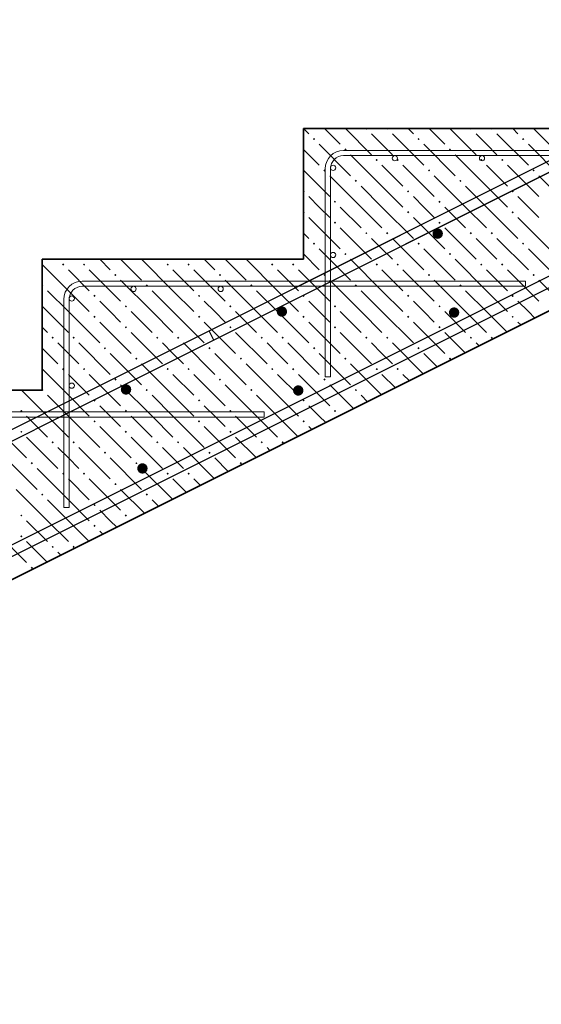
# Model space of a CAD drawing. Header units: millimetres. Extents: x 0 to 21000, y 0 to 14855.
# Tile 17 of 25: x 12766 to 14263, y 9948 to 12773. Entities that reach past the tile are written whole.
import ezdxf

# ---------------------------------------------------------------- set-up
doc = ezdxf.new("R2010")
doc.units = ezdxf.units.MM
doc.layers.add('ЖБ Лестница', color=7, linetype='Continuous', lineweight=25, true_color=0xe0e0ff)
doc.layers.add('Обрамление проемов стержнями', color=7, linetype='Continuous', lineweight=25)
doc.layers.add('Фоновоя арматура Х1', color=7, linetype='Continuous', lineweight=25)

msp = doc.modelspace()

# ---------------------------------------------------------------- hatches: boundary and pattern name
at = {"layer": 'ЖБ Лестница', "linetype": 'Continuous', "lineweight": 18, "transparency": 33554687}
for points in [[(13757.2, 12460.9), (13763.7, 12460.9), (13760.4, 12457.7)], [(13817.2, 12460.9), (13823.7, 12460.9), (13820.4, 12457.7)], [(14057.2, 12460.9), (14063.7, 12460.9), (14060.4, 12457.7)], [(14117.2, 12460.9), (14123.7, 12460.9), (14120.4, 12457.7)], [(13607.2, 12430.9), (13610.4, 12434.2), (13613.7, 12430.9), (13610.4, 12427.7)], [(13907.2, 12430.9), (13910.4, 12434.2), (13913.7, 12430.9), (13910.4, 12427.7)], [(14207.2, 12430.9), (14210.4, 12434.2), (14213.7, 12430.9), (14210.4, 12427.7)], [(13697.2, 12400.9), (13700.4, 12404.2), (13703.7, 12400.9), (13700.4, 12397.7)], [(13997.2, 12400.9), (14000.4, 12404.2), (14003.7, 12400.9), (14000.4, 12397.7)], [(13787.2, 12370.9), (13790.4, 12374.2), (13793.7, 12370.9), (13790.4, 12367.7)], [(13847.2, 12370.9), (13850.4, 12374.2), (13853.7, 12370.9), (13850.4, 12367.7)], [(14087.2, 12370.9), (14090.4, 12374.2), (14093.7, 12370.9), (14090.4, 12367.7)], [(14147.2, 12370.9), (14150.4, 12374.2), (14153.7, 12370.9), (14150.4, 12367.7)], [(13637.2, 12340.9), (13640.4, 12344.2), (13643.7, 12340.9), (13640.4, 12337.7)], [(13937.2, 12340.9), (13940.4, 12344.2), (13943.7, 12340.9), (13940.4, 12337.7)], [(14237.2, 12340.9), (14240.4, 12344.2), (14243.7, 12340.9), (14240.4, 12337.7)], [(13727.2, 12310.9), (13730.4, 12314.2), (13733.7, 12310.9), (13730.4, 12307.7)], [(14027.2, 12310.9), (14030.4, 12314.2), (14033.7, 12310.9), (14030.4, 12307.7)], [(13580, 12283.8), (13580.4, 12284.2), (13583.7, 12280.9), (13580.4, 12277.7), (13580, 12278.1)], [(13877.2, 12280.9), (13880.4, 12284.2), (13883.7, 12280.9), (13880.4, 12277.7)], [(14177.2, 12280.9), (14180.4, 12284.2), (14183.7, 12280.9), (14180.4, 12277.7)], [(13667.2, 12250.9), (13670.4, 12254.2), (13673.7, 12250.9), (13670.4, 12247.7)], [(13967.2, 12250.9), (13970.4, 12254.2), (13973.7, 12250.9), (13970.4, 12247.7)], [(13580, 12223.8), (13580.4, 12224.2), (13583.7, 12220.9), (13580.4, 12217.7), (13580, 12218.1)], [(13877.2, 12220.9), (13880.4, 12224.2), (13883.7, 12220.9), (13880.4, 12217.7)], [(14177.2, 12220.9), (14180.4, 12224.2), (14183.7, 12220.9), (14180.4, 12217.7)], [(13667.2, 12190.9), (13670.4, 12194.2), (13673.7, 12190.9), (13670.4, 12187.7)], [(13967.2, 12190.9), (13970.4, 12194.2), (13973.7, 12190.9), (13970.4, 12187.7)], [(13757.2, 12160.9), (13760.4, 12164.2), (13763.7, 12160.9), (13760.4, 12157.7)], [(13817.2, 12160.9), (13820.4, 12164.2), (13823.7, 12160.9), (13820.4, 12157.7)], [(14057.2, 12160.9), (14060.4, 12164.2), (14063.7, 12160.9), (14060.4, 12157.7)], [(14117.2, 12160.9), (14120.4, 12164.2), (14123.7, 12160.9), (14120.4, 12157.7)], [(13607.2, 12130.9), (13610.4, 12134.2), (13613.7, 12130.9), (13610.4, 12127.7)], [(13907.2, 12130.9), (13910.4, 12134.2), (13913.7, 12130.9), (13910.4, 12127.7)], [(14207.2, 12130.9), (14210.4, 12134.2), (14213.7, 12130.9), (14210.4, 12127.7)], [(13697.2, 12100.9), (13700.4, 12104.2), (13703.7, 12100.9), (13700.4, 12097.7)], [(13997.2, 12100.9), (14000.4, 12104.2), (14003.7, 12100.9), (14000.4, 12097.7)], [(12887.2, 12070.9), (12890.4, 12074.2), (12893.7, 12070.9), (12890.4, 12067.7)], [(12947.2, 12070.9), (12950.4, 12074.2), (12953.7, 12070.9), (12950.4, 12067.7)], [(13187.2, 12070.9), (13190.4, 12074.2), (13193.7, 12070.9), (13190.4, 12067.7)], [(13247.2, 12070.9), (13250.4, 12074.2), (13253.7, 12070.9), (13250.4, 12067.7)], [(13487.2, 12070.9), (13490.4, 12074.2), (13493.7, 12070.9), (13490.4, 12067.7)], [(13547.2, 12070.9), (13550.4, 12074.2), (13553.7, 12070.9), (13550.4, 12067.7)], [(13787.2, 12070.9), (13790.4, 12074.2), (13793.7, 12070.9), (13790.4, 12067.7)], [(13847.2, 12070.9), (13850.4, 12074.2), (13853.7, 12070.9), (13850.4, 12067.7)], [(14087.2, 12070.9), (14090.4, 12074.2), (14093.7, 12070.9), (14090.4, 12067.7)], [(14147.2, 12070.9), (14150.4, 12074.2), (14153.7, 12070.9), (14150.4, 12067.7)], [(13037.2, 12040.9), (13040.4, 12044.2), (13043.7, 12040.9), (13040.4, 12037.7)], [(13337.2, 12040.9), (13340.4, 12044.2), (13343.7, 12040.9), (13340.4, 12037.7)], [(13637.2, 12040.9), (13640.4, 12044.2), (13643.7, 12040.9), (13640.4, 12037.7)], [(13937.2, 12040.9), (13940.4, 12044.2), (13943.7, 12040.9), (13940.4, 12037.7)], [(14237.2, 12040.9), (14240.4, 12044.2), (14243.7, 12040.9), (14240.4, 12037.7)], [(12830, 12013.8), (12830.4, 12014.2), (12833.7, 12010.9), (12830.4, 12007.7), (12830, 12008.1)], [(13127.2, 12010.9), (13130.4, 12014.2), (13133.7, 12010.9), (13130.4, 12007.7)], [(13427.2, 12010.9), (13430.4, 12014.2), (13433.7, 12010.9), (13430.4, 12007.7)], [(13727.2, 12010.9), (13730.4, 12014.2), (13733.7, 12010.9), (13730.4, 12007.7)], [(14027.2, 12010.9), (14030.4, 12014.2), (14033.7, 12010.9), (14030.4, 12007.7)], [(12977.2, 11980.9), (12980.4, 11984.2), (12983.7, 11980.9), (12980.4, 11977.7)], [(13277.2, 11980.9), (13280.4, 11984.2), (13283.7, 11980.9), (13280.4, 11977.7)], [(13577.2, 11980.9), (13580.4, 11984.2), (13583.7, 11980.9), (13580.4, 11977.7)], [(13877.2, 11980.9), (13880.4, 11984.2), (13883.7, 11980.9), (13880.4, 11977.7)], [(14177.2, 11980.9), (14180.4, 11984.2), (14183.7, 11980.9), (14180.4, 11977.7)], [(13067.2, 11950.9), (13070.4, 11954.2), (13073.7, 11950.9), (13070.4, 11947.7)], [(13367.2, 11950.9), (13370.4, 11954.2), (13373.7, 11950.9), (13370.4, 11947.7)], [(13667.2, 11950.9), (13670.4, 11954.2), (13673.7, 11950.9), (13670.4, 11947.7)], [(13967.2, 11950.9), (13970.4, 11954.2), (13973.7, 11950.9), (13970.4, 11947.7)], [(12977.2, 11920.9), (12980.4, 11924.2), (12983.7, 11920.9), (12980.4, 11917.7)], [(13277.2, 11920.9), (13280.4, 11924.2), (13283.7, 11920.9), (13280.4, 11917.7)], [(13577.2, 11920.9), (13580.4, 11924.2), (13583.7, 11920.9), (13580.4, 11917.7)], [(13877.2, 11920.9), (13880.4, 11924.2), (13883.7, 11920.9), (13880.4, 11917.7)], [(14177.2, 11920.9), (14180.4, 11924.2), (14183.7, 11920.9), (14180.4, 11917.7)], [(13067.2, 11890.9), (13070.4, 11894.2), (13073.7, 11890.9), (13070.4, 11887.7)], [(13367.2, 11890.9), (13370.4, 11894.2), (13373.7, 11890.9), (13370.4, 11887.7)], [(13667.2, 11890.9), (13670.4, 11894.2), (13673.7, 11890.9), (13670.4, 11887.7)], [(13967.2, 11890.9), (13970.4, 11894.2), (13973.7, 11890.9), (13970.4, 11887.7)], [(12857.2, 11860.9), (12860.4, 11864.2), (12863.7, 11860.9), (12860.4, 11857.7)], [(12917.2, 11860.9), (12920.4, 11864.2), (12923.7, 11860.9), (12920.4, 11857.7)], [(13157.2, 11860.9), (13160.4, 11864.2), (13163.7, 11860.9), (13160.4, 11857.7)], [(13217.2, 11860.9), (13220.4, 11864.2), (13223.7, 11860.9), (13220.4, 11857.7)], [(13457.2, 11860.9), (13460.4, 11864.2), (13463.7, 11860.9), (13460.4, 11857.7)], [(13517.2, 11860.9), (13520.4, 11864.2), (13523.7, 11860.9), (13520.4, 11857.7)], [(13757.2, 11860.9), (13760.4, 11864.2), (13763.7, 11860.9), (13760.4, 11857.7)], [(13817.2, 11860.9), (13820.4, 11864.2), (13823.7, 11860.9), (13820.4, 11857.7)], [(14057.2, 11860.9), (14060.4, 11864.2), (14063.7, 11860.9), (14060.4, 11857.7)], [(14117.2, 11860.9), (14120.4, 11864.2), (14123.7, 11860.9), (14120.4, 11857.7)], [(13007.2, 11830.9), (13010.4, 11834.2), (13013.7, 11830.9), (13010.4, 11827.7)], [(13307.2, 11830.9), (13310.4, 11834.2), (13313.7, 11830.9), (13310.4, 11827.7)], [(13607.2, 11830.9), (13610.4, 11834.2), (13613.7, 11830.9), (13610.4, 11827.7)], [(13907.2, 11830.9), (13910.4, 11834.2), (13913.7, 11830.9), (13910.4, 11827.7)], [(13097.2, 11800.9), (13100.4, 11804.2), (13103.7, 11800.9), (13100.4, 11797.7)], [(13397.2, 11800.9), (13400.4, 11804.2), (13403.7, 11800.9), (13400.4, 11797.7)], [(13697.2, 11800.9), (13700.4, 11804.2), (13703.7, 11800.9), (13700.4, 11797.7)], [(13997.2, 11800.9), (14000.4, 11804.2), (14003.7, 11800.9), (14000.4, 11797.7)], [(12887.2, 11770.9), (12890.4, 11774.2), (12893.7, 11770.9), (12890.4, 11767.7)], [(12947.2, 11770.9), (12950.4, 11774.2), (12953.7, 11770.9), (12950.4, 11767.7)], [(13187.2, 11770.9), (13190.4, 11774.2), (13193.7, 11770.9), (13190.4, 11767.7)], [(13247.2, 11770.9), (13250.4, 11774.2), (13253.7, 11770.9), (13250.4, 11767.7)], [(13487.2, 11770.9), (13490.4, 11774.2), (13493.7, 11770.9), (13490.4, 11767.7)], [(13547.2, 11770.9), (13550.4, 11774.2), (13553.7, 11770.9), (13550.4, 11767.7)], [(13787.2, 11770.9), (13790.4, 11774.2), (13793.7, 11770.9), (13790.4, 11767.7)], [(13847.2, 11770.9), (13850.4, 11774.2), (13853.7, 11770.9), (13850.4, 11767.7)], [(13037.2, 11740.9), (13040.4, 11744.2), (13043.7, 11740.9), (13040.4, 11737.7)], [(13337.2, 11740.9), (13340.4, 11744.2), (13343.7, 11740.9), (13340.4, 11737.7)], [(13637.2, 11740.9), (13640.4, 11744.2), (13643.7, 11740.9), (13640.4, 11737.7)], [(13127.2, 11710.9), (13130.4, 11714.2), (13133.7, 11710.9), (13130.4, 11707.7)], [(13427.2, 11710.9), (13430.4, 11714.2), (13433.7, 11710.9), (13430.4, 11707.7)], [(13727.2, 11710.9), (13730.4, 11714.2), (13733.7, 11710.9), (13730.4, 11707.7)], [(12977.2, 11680.9), (12980.4, 11684.2), (12983.7, 11680.9), (12980.4, 11677.7)], [(13277.2, 11680.9), (13280.4, 11684.2), (13283.7, 11680.9), (13280.4, 11677.7)], [(13577.2, 11680.9), (13580.4, 11684.2), (13583.7, 11680.9), (13580.4, 11677.7)], [(12767.2, 11650.9), (12770.4, 11654.2), (12773.7, 11650.9), (12770.4, 11647.7)], [(13067.2, 11650.9), (13070.4, 11654.2), (13073.7, 11650.9), (13070.4, 11647.7)], [(13367.2, 11650.9), (13370.4, 11654.2), (13373.7, 11650.9), (13370.4, 11647.7)], [(13667.2, 11650.9), (13670.4, 11654.2), (13673.7, 11650.9), (13670.4, 11647.7)], [(12977.2, 11620.9), (12980.4, 11624.2), (12983.7, 11620.9), (12980.4, 11617.7)], [(13277.2, 11620.9), (13280.4, 11624.2), (13283.7, 11620.9), (13280.4, 11617.7)], [(13577.2, 11620.9), (13580.4, 11624.2), (13583.7, 11620.9), (13580.4, 11617.7)], [(12767.2, 11590.9), (12770.4, 11594.2), (12773.7, 11590.9), (12770.4, 11587.7)], [(13067.2, 11590.9), (13070.4, 11594.2), (13073.7, 11590.9), (13070.4, 11587.7)], [(13367.2, 11590.9), (13370.4, 11594.2), (13373.7, 11590.9), (13370.4, 11587.7)], [(12857.2, 11560.9), (12860.4, 11564.2), (12863.7, 11560.9), (12860.4, 11557.7)], [(12917.2, 11560.9), (12920.4, 11564.2), (12923.7, 11560.9), (12920.4, 11557.7)], [(13157.2, 11560.9), (13160.4, 11564.2), (13163.7, 11560.9), (13160.4, 11557.7)], [(13217.2, 11560.9), (13220.4, 11564.2), (13223.7, 11560.9), (13220.4, 11557.7)], [(13457.2, 11560.9), (13460.4, 11564.2), (13463.7, 11560.9), (13460.4, 11557.7)], [(13517.2, 11560.9), (13520.4, 11564.2), (13523.7, 11560.9), (13520.4, 11557.7)], [(13007.2, 11530.9), (13010.4, 11534.2), (13013.7, 11530.9), (13010.4, 11527.7)], [(13307.2, 11530.9), (13310.4, 11534.2), (13313.7, 11530.9), (13310.4, 11527.7)], [(12797.2, 11500.9), (12800.4, 11504.2), (12803.7, 11500.9), (12800.4, 11497.7)], [(13097.2, 11500.9), (13100.4, 11504.2), (13103.7, 11500.9), (13100.4, 11497.7)], [(13397.2, 11500.9), (13400.4, 11504.2), (13403.7, 11500.9), (13400.4, 11497.7)], [(12887.2, 11470.9), (12890.4, 11474.2), (12893.7, 11470.9), (12890.4, 11467.7)], [(12947.2, 11470.9), (12950.4, 11474.2), (12953.7, 11470.9), (12950.4, 11467.7)], [(13187.2, 11470.9), (13190.4, 11474.2), (13193.7, 11470.9), (13190.4, 11467.7)], [(13247.2, 11470.9), (13250.4, 11474.2), (13253.7, 11470.9), (13250.4, 11467.7)], [(13037.2, 11440.9), (13040.4, 11444.2), (13043.7, 11440.9), (13040.4, 11437.7)], [(12827.2, 11410.9), (12830.4, 11414.2), (12833.7, 11410.9), (12830.4, 11407.7)], [(13127.2, 11410.9), (13130.4, 11414.2), (13133.7, 11410.9), (13130.4, 11407.7)], [(12977.2, 11380.9), (12980.4, 11384.2), (12983.7, 11380.9), (12980.4, 11377.7)], [(12767.2, 11350.9), (12770.4, 11354.2), (12773.7, 11350.9), (12770.4, 11347.7)], [(13067.2, 11350.9), (13070.4, 11354.2), (13073.7, 11350.9), (13070.4, 11347.7)], [(12977.2, 11320.9), (12980.4, 11324.2), (12983.7, 11320.9), (12980.4, 11317.7)], [(12767.2, 11290.9), (12770.4, 11294.2), (12773.7, 11290.9), (12770.4, 11287.7)], [(12857.2, 11260.9), (12860.4, 11264.2), (12863.7, 11260.9), (12860.4, 11257.7)], [(12917.2, 11260.9), (12920.4, 11264.2), (12923.7, 11260.9), (12920.4, 11257.7)], [(12797.2, 11200.9), (12800.4, 11204.2), (12803.7, 11200.9), (12800.4, 11197.7)]]:
    msp.add_hatch(color=7, dxfattribs=at).paths.add_polyline_path(points, flags=16)
h = msp.add_hatch(color=7, dxfattribs=at)
h.paths.add_polyline_path([(12827.2, 11710.9), (12830, 11713.8), (12830.4, 11714.2), (12833.7, 11710.9), (12830.4, 11707.7)], flags=16)
h.paths.add_polyline_path([(12827.2, 11710.9), (12830, 11710.9), (12830, 11713.8)])
at = {"layer": 'Фоновоя арматура Х1', "linetype": 'Continuous', "lineweight": 35, "transparency": 33554687}
for points in [[(13980.3, 12159.6), (13979.1, 12165.4), (13975.9, 12170.2), (13971, 12173.5), (13965.3, 12174.6), (13959.5, 12173.5), (13954.7, 12170.2), (13951.4, 12165.4), (13950.3, 12159.6), (13951.4, 12153.9), (13954.7, 12149), (13959.5, 12145.8), (13965.3, 12144.6), (13971, 12145.8), (13975.9, 12149), (13979.1, 12153.9)], [(13533.1, 11936), (13531.9, 11941.8), (13528.7, 11946.6), (13523.8, 11949.9), (13518.1, 11951), (13512.3, 11949.9), (13507.4, 11946.6), (13504.2, 11941.8), (13503.1, 11936), (13504.2, 11930.3), (13507.4, 11925.4), (13512.3, 11922.2), (13518.1, 11921), (13523.8, 11922.2), (13528.7, 11925.4), (13531.9, 11930.3)], [(14027.3, 11933.1), (14026.1, 11938.9), (14022.9, 11943.7), (14018, 11947), (14012.3, 11948.1), (14006.5, 11947), (14001.7, 11943.7), (13998.4, 11938.9), (13997.3, 11933.1), (13998.4, 11927.4), (14001.7, 11922.5), (14006.5, 11919.3), (14012.3, 11918.1), (14018, 11919.3), (14022.9, 11922.5), (14026.1, 11927.4)], [(13085.8, 11712.4), (13084.7, 11718.2), (13081.4, 11723), (13076.6, 11726.3), (13070.8, 11727.4), (13065.1, 11726.3), (13060.2, 11723), (13057, 11718.2), (13055.8, 11712.4), (13057, 11706.7), (13060.2, 11701.8), (13065.1, 11698.6), (13070.8, 11697.4), (13076.6, 11698.6), (13081.4, 11701.8), (13084.7, 11706.7)], [(13580.1, 11709.5), (13578.9, 11715.3), (13575.7, 11720.1), (13570.8, 11723.4), (13565.1, 11724.5), (13559.3, 11723.4), (13554.5, 11720.1), (13551.2, 11715.3), (13550.1, 11709.5), (13551.2, 11703.8), (13554.5, 11698.9), (13559.3, 11695.7), (13565.1, 11694.5), (13570.8, 11695.7), (13575.7, 11698.9), (13578.9, 11703.8)], [(13132.9, 11485.9), (13131.7, 11491.7), (13128.5, 11496.5), (13123.6, 11499.8), (13117.9, 11500.9), (13112.1, 11499.8), (13107.2, 11496.5), (13104, 11491.7), (13102.9, 11485.9), (13104, 11480.2), (13107.2, 11475.3), (13112.1, 11472.1), (13117.9, 11470.9), (13123.6, 11472.1), (13128.5, 11475.3), (13131.7, 11480.2)]]:
    msp.add_hatch(color=7, dxfattribs=at).paths.add_polyline_path(points)

# ---------------------------------------------------------------- linework, layer by layer
at = {"color": 7, "linetype": 'Continuous', "lineweight": 25, "transparency": 33554687}
for points in [[(5958.5, 8205.3), (15073.9, 12763), (15079, 12765.3), (15084.4, 12767.4), (15089.9, 12769.2), (15095.4, 12770.6), (15101, 12771.8), (15106.7, 12772.7), (15112.5, 12773.2), (15118.1, 12773.4), (19142.5, 12773.4), (19142.5, 12743.4)], [(19142.5, 12743.4), (15118.7, 12743.4), (15114.5, 12743.3), (15110.4, 12742.9), (15106.3, 12742.3), (15102.3, 12741.4), (15098.4, 12740.4), (15094.4, 12739.1), (15090.6, 12737.6), (15086.8, 12735.9), (5971.4, 8178.2)], [(6576.5, 8183.5), (15705.6, 12748), (15710.7, 12750.3), (15716.1, 12752.4), (15721.6, 12754.2), (15727.1, 12755.6), (15732.7, 12756.8), (15738.4, 12757.7), (15744.1, 12758.2), (15749.8, 12758.4), (16980, 12758.4), (16980, 12728.4), (15750.4, 12728.4), (15746.2, 12728.3), (15742.1, 12727.9), (15738, 12727.3), (15734, 12726.4), (15730, 12725.4), (15726.1, 12724.1), (15722.3, 12722.6), (15718.4, 12720.9), (6589.4, 8156.4)]]:
    msp.add_lwpolyline(points, dxfattribs=at)
at = {"color": 38, "linetype": 'Continuous', "lineweight": 25, "true_color": 0x5f1e0f, "transparency": 33554687}
msp.add_lwpolyline([(13309, 11880.6), (14408.9, 12430.5), (14414, 12432.8), (14419.4, 12434.9), (14424.9, 12436.7), (14430.4, 12438.1), (14436, 12439.3), (14441.7, 12440.2), (14447.5, 12440.7), (14453.1, 12440.9), (19142.5, 12440.9), (19142.5, 12410.9), (14453.7, 12410.9), (14449.5, 12410.8), (14445.4, 12410.4), (14441.3, 12409.8), (14437.3, 12408.9), (14433.4, 12407.9), (14429.4, 12406.6), (14425.6, 12405.1), (14421.8, 12403.4), (13322.4, 11853.7), (13309, 11880.6)], dxfattribs=at)
at = {"layer": 'ЖБ Лестница', "color": 7, "linetype": 'Continuous', "lineweight": 35, "transparency": 33554687}
for p, q in [((13580, 12460.9), (13580, 12085.9)), ((14330, 12460.9), (13580, 12460.9)), ((6586.2, 8085.9), (15080, 12335.9)), ((12830, 12085.9), (12830, 11710.9)), ((13580, 12085.9), (12830, 12085.9)), ((12830, 11710.9), (12080, 11710.9))]:
    msp.add_line(p, q, dxfattribs=at)
at = {"layer": 'ЖБ Лестница', "color": 9, "linetype": 'Continuous', "lineweight": 18, "true_color": 0xc7c7c7, "transparency": 33554687}
for p, q in [((13580.4, 12460.9), (13595.4, 12445.9)), ((13640.4, 12460.9), (13685.4, 12415.9)), ((13700.4, 12460.9), (13775.4, 12385.9)), ((13880.4, 12460.9), (13895.4, 12445.9)), ((13940.4, 12460.9), (13985.4, 12415.9)), ((14000.4, 12460.9), (14075.4, 12385.9)), ((14180.4, 12460.9), (14195.4, 12445.9)), ((14240.4, 12460.9), (14285.4, 12415.9)), ((13805.4, 12415.9), (13775.4, 12445.9)), ((13835.4, 12445.9), (13925.4, 12355.9)), ((14105.4, 12415.9), (14075.4, 12445.9)), ((14135.4, 12445.9), (14225.4, 12355.9)), ((13625.4, 12415.9), (13715.4, 12325.9)), ((13835.4, 12385.9), (13805.4, 12415.9)), ((13925.4, 12415.9), (14015.4, 12325.9)), ((14135.4, 12385.9), (14105.4, 12415.9)), ((14225.4, 12415.9), (14315.4, 12325.9)), ((13580, 12401.4), (13625.4, 12355.9)), ((13805.4, 12295.9), (13715.4, 12385.9)), ((14105.4, 12295.9), (14015.4, 12385.9)), ((13805.4, 12355.9), (13865.4, 12295.9)), ((13865.4, 12355.9), (13955.4, 12265.9)), ((14105.4, 12355.9), (14165.4, 12295.9)), ((14165.4, 12355.9), (14255.4, 12265.9)), ((13580, 12341.4), (13655.4, 12265.9)), ((13745.4, 12235.9), (13655.4, 12325.9)), ((14045.4, 12235.9), (13955.4, 12325.9)), ((14345.4, 12235.9), (14255.4, 12325.9)), ((13745.4, 12295.9), (13805.4, 12235.9)), ((13805.4, 12295.9), (13865.4, 12235.9)), ((14045.4, 12295.9), (14105.4, 12235.9)), ((14105.4, 12295.9), (14165.4, 12235.9)), ((13625.4, 12235.9), (13595.4, 12265.9)), ((13925.4, 12235.9), (13895.4, 12265.9)), ((14225.4, 12235.9), (14195.4, 12265.9)), ((13655.4, 12205.9), (13625.4, 12235.9)), ((13685.4, 12235.9), (13745.4, 12175.9)), ((13745.4, 12235.9), (13805.4, 12175.9)), ((13805.4, 12235.9), (13895.4, 12145.9)), ((13955.4, 12205.9), (13925.4, 12235.9)), ((13985.4, 12235.9), (14045.4, 12175.9)), ((14045.4, 12235.9), (14105.4, 12175.9)), ((14105.4, 12235.9), (14195.4, 12145.9)), ((14255.4, 12205.9), (14225.4, 12235.9)), ((13595.4, 12205.9), (13685.4, 12115.9)), ((13895.4, 12205.9), (13985.4, 12115.9)), ((14195.4, 12205.9), (14285.4, 12115.9)), ((13580, 12161.4), (13595.4, 12145.9)), ((13685.4, 12175.9), (13775.4, 12085.9)), ((13985.4, 12175.9), (14075.4, 12085.9)), ((13805.4, 12115.9), (13775.4, 12145.9)), ((13835.4, 12145.9), (13925.4, 12055.9)), ((14105.4, 12115.9), (14075.4, 12145.9)), ((14135.4, 12145.9), (14225.4, 12055.9)), ((13580, 12101.4), (13625.4, 12055.9)), ((13625.4, 12115.9), (13715.4, 12025.9)), ((13835.4, 12085.9), (13805.4, 12115.9)), ((13925.4, 12115.9), (14015.4, 12025.9)), ((14135.4, 12085.9), (14105.4, 12115.9)), ((14225.4, 12115.9), (14315.4, 12025.9)), ((12905.4, 11995.9), (12830, 12071.4)), ((12875.4, 12085.9), (12875.4, 12085.9)), ((12935.4, 12085.9), (12935.4, 12085.9)), ((12995.4, 12085.9), (13025.4, 12055.9)), ((13055.4, 12085.9), (13115.4, 12025.9)), ((13205.4, 11995.9), (13115.4, 12085.9)), ((13175.4, 12085.9), (13175.4, 12085.9)), ((13235.4, 12085.9), (13235.4, 12085.9)), ((13295.4, 12085.9), (13325.4, 12055.9)), ((13355.4, 12085.9), (13415.4, 12025.9)), ((13505.4, 11995.9), (13415.4, 12085.9)), ((13475.4, 12085.9), (13475.4, 12085.9)), ((13535.4, 12085.9), (13535.4, 12085.9)), ((13805.4, 11995.9), (13715.4, 12085.9)), ((14105.4, 11995.9), (14015.4, 12085.9)), ((12905.4, 12055.9), (12965.4, 11995.9)), ((12965.4, 12055.9), (13055.4, 11965.9)), ((13205.4, 12055.9), (13265.4, 11995.9)), ((13265.4, 12055.9), (13355.4, 11965.9)), ((13505.4, 12055.9), (13565.4, 11995.9)), ((13565.4, 12055.9), (13655.4, 11965.9)), ((13805.4, 12055.9), (13865.4, 11995.9)), ((13865.4, 12055.9), (13955.4, 11965.9)), ((14105.4, 12055.9), (14165.4, 11995.9)), ((14165.4, 12055.9), (14255.4, 11965.9)), ((13145.4, 11935.9), (13055.4, 12025.9)), ((13445.4, 11935.9), (13355.4, 12025.9)), ((13745.4, 11935.9), (13655.4, 12025.9)), ((14045.4, 11935.9), (13955.4, 12025.9)), ((14323.8, 11957.6), (14255.4, 12025.9)), ((12845.4, 11995.9), (12905.4, 11935.9)), ((12905.4, 11995.9), (12965.4, 11935.9)), ((13145.4, 11995.9), (13205.4, 11935.9)), ((13205.4, 11995.9), (13265.4, 11935.9)), ((13445.4, 11995.9), (13505.4, 11935.9)), ((13505.4, 11995.9), (13565.4, 11935.9)), ((13745.4, 11995.9), (13805.4, 11935.9)), ((13805.4, 11995.9), (13865.4, 11935.9)), ((14045.4, 11995.9), (14105.4, 11935.9)), ((14105.4, 11995.9), (14165.4, 11935.9)), ((12845.4, 11935.9), (12830, 11951.4)), ((13025.4, 11935.9), (12995.4, 11965.9)), ((13325.4, 11935.9), (13295.4, 11965.9)), ((13625.4, 11935.9), (13595.4, 11965.9)), ((13925.4, 11935.9), (13895.4, 11965.9)), ((14225.4, 11935.9), (14195.4, 11965.9)), ((12845.4, 11935.9), (12905.4, 11875.9)), ((12905.4, 11935.9), (12995.4, 11845.9)), ((13055.4, 11905.9), (13025.4, 11935.9)), ((13085.4, 11935.9), (13145.4, 11875.9)), ((13145.4, 11935.9), (13205.4, 11875.9)), ((13205.4, 11935.9), (13295.4, 11845.9)), ((13355.4, 11905.9), (13325.4, 11935.9)), ((13385.4, 11935.9), (13445.4, 11875.9)), ((13445.4, 11935.9), (13505.4, 11875.9)), ((13505.4, 11935.9), (13595.4, 11845.9)), ((13655.4, 11905.9), (13625.4, 11935.9)), ((13685.4, 11935.9), (13745.4, 11875.9)), ((13745.4, 11935.9), (13805.4, 11875.9)), ((13805.4, 11935.9), (13895.4, 11845.9)), ((13955.4, 11905.9), (13925.4, 11935.9)), ((13985.4, 11935.9), (14045.4, 11875.9)), ((14045.4, 11935.9), (14105.4, 11875.9)), ((14105.4, 11935.9), (14163.8, 11877.5)), ((14243.8, 11917.5), (14225.4, 11935.9)), ((12995.4, 11905.9), (13085.4, 11815.9)), ((13295.4, 11905.9), (13385.4, 11815.9)), ((13595.4, 11905.9), (13685.4, 11815.9)), ((13895.4, 11905.9), (13985.4, 11815.9)), ((14195.4, 11905.9), (14203.8, 11897.5)), ((12830, 11891.4), (12845.4, 11875.9)), ((13085.4, 11875.9), (13175.4, 11785.9)), ((13385.4, 11875.9), (13475.4, 11785.9)), ((13685.4, 11875.9), (13775.4, 11785.9)), ((13985.4, 11875.9), (14043.9, 11817.5)), ((12905.4, 11815.9), (12875.4, 11845.9)), ((12935.4, 11845.9), (13025.4, 11755.9)), ((13205.4, 11815.9), (13175.4, 11845.9)), ((13235.4, 11845.9), (13325.4, 11755.9)), ((13505.4, 11815.9), (13475.4, 11845.9)), ((13535.4, 11845.9), (13625.4, 11755.9)), ((13805.4, 11815.9), (13775.4, 11845.9)), ((13835.4, 11845.9), (13923.9, 11757.5)), ((14083.9, 11837.5), (14075.4, 11845.9)), ((12830, 11831.4), (12875.4, 11785.9)), ((12935.4, 11785.9), (12905.4, 11815.9)), ((13025.4, 11815.9), (13115.4, 11725.9)), ((13235.4, 11785.9), (13205.4, 11815.9)), ((13325.4, 11815.9), (13415.4, 11725.9)), ((13535.4, 11785.9), (13505.4, 11815.9)), ((13625.4, 11815.9), (13715.4, 11725.9)), ((13835.4, 11785.9), (13805.4, 11815.9)), ((13925.4, 11815.9), (13963.9, 11777.5)), ((13205.4, 11695.9), (13115.4, 11785.9)), ((13505.4, 11695.9), (13415.4, 11785.9)), ((13803.9, 11697.4), (13715.4, 11785.9)), ((12905.4, 11695.9), (12830, 11771.4)), ((12905.4, 11755.9), (12965.4, 11695.9)), ((12965.4, 11755.9), (13055.4, 11665.9)), ((13205.4, 11755.9), (13265.4, 11695.9)), ((13265.4, 11755.9), (13355.4, 11665.9)), ((13505.4, 11755.9), (13565.4, 11695.9)), ((13565.4, 11755.9), (13655.4, 11665.9)), ((13805.4, 11755.9), (13843.9, 11717.4)), ((13865.4, 11755.9), (13883.9, 11737.5)), ((13145.4, 11635.9), (13055.4, 11725.9)), ((13445.4, 11635.9), (13355.4, 11725.9)), ((13723.9, 11657.4), (13655.4, 11725.9)), ((12845.4, 11635.9), (12770.4, 11710.9)), ((12845.4, 11695.9), (12905.4, 11635.9)), ((12905.4, 11695.9), (12965.4, 11635.9)), ((13145.4, 11695.9), (13205.4, 11635.9)), ((13205.4, 11695.9), (13265.4, 11635.9)), ((13445.4, 11695.9), (13505.4, 11635.9)), ((13505.4, 11695.9), (13565.4, 11635.9)), ((13745.4, 11695.9), (13763.9, 11677.4)), ((13025.4, 11635.9), (12995.4, 11665.9)), ((13325.4, 11635.9), (13295.4, 11665.9)), ((13625.4, 11635.9), (13595.4, 11665.9)), ((12785.4, 11635.9), (12845.4, 11575.9)), ((12845.4, 11635.9), (12905.4, 11575.9)), ((12905.4, 11635.9), (12995.4, 11545.9)), ((13055.4, 11605.9), (13025.4, 11635.9)), ((13085.4, 11635.9), (13145.4, 11575.9)), ((13145.4, 11635.9), (13205.4, 11575.9)), ((13205.4, 11635.9), (13295.4, 11545.9)), ((13355.4, 11605.9), (13325.4, 11635.9)), ((13385.4, 11635.9), (13445.4, 11575.9)), ((13445.4, 11635.9), (13505.4, 11575.9)), ((13505.4, 11635.9), (13564, 11577.4)), ((13644, 11617.4), (13625.4, 11635.9)), ((12695.4, 11605.9), (12785.4, 11515.9)), ((12995.4, 11605.9), (13085.4, 11515.9)), ((13295.4, 11605.9), (13385.4, 11515.9)), ((13595.4, 11605.9), (13604, 11597.4)), ((12785.4, 11575.9), (12875.4, 11485.9)), ((13085.4, 11575.9), (13175.4, 11485.9)), ((13385.4, 11575.9), (13444, 11517.3)), ((12905.4, 11515.9), (12875.4, 11545.9)), ((12935.4, 11545.9), (13025.4, 11455.9)), ((13205.4, 11515.9), (13175.4, 11545.9)), ((13235.4, 11545.9), (13324, 11457.3)), ((13484, 11537.4), (13475.4, 11545.9)), ((12725.4, 11515.9), (12815.4, 11425.9)), ((12935.4, 11485.9), (12905.4, 11515.9)), ((13025.4, 11515.9), (13115.4, 11425.9)), ((13235.4, 11485.9), (13205.4, 11515.9)), ((13325.4, 11515.9), (13364, 11477.3)), ((12905.4, 11395.9), (12815.4, 11485.9)), ((13204.1, 11397.3), (13115.4, 11485.9)), ((12905.4, 11455.9), (12965.4, 11395.9)), ((12965.4, 11455.9), (13055.4, 11365.9)), ((13205.4, 11455.9), (13244.1, 11417.3)), ((13265.4, 11455.9), (13284.1, 11437.3)), ((12845.4, 11335.9), (12755.4, 11425.9)), ((13124.1, 11357.3), (13055.4, 11425.9)), ((12845.4, 11395.9), (12905.4, 11335.9)), ((12905.4, 11395.9), (12965.4, 11335.9)), ((13145.4, 11395.9), (13164.1, 11377.3)), ((13025.4, 11335.9), (12995.4, 11365.9)), ((12785.4, 11335.9), (12845.4, 11275.9)), ((12845.4, 11335.9), (12905.4, 11275.9)), ((12905.4, 11335.9), (12964.1, 11277.2)), ((13044.1, 11317.3), (13025.4, 11335.9)), ((12695.4, 11305.9), (12785.4, 11215.9)), ((12995.4, 11305.9), (13004.1, 11297.2)), ((12785.4, 11275.9), (12844.2, 11217.2)), ((12884.2, 11237.2), (12875.4, 11245.9))]:
    msp.add_line(p, q, dxfattribs=at)
at = {"layer": 'Обрамление проемов стержнями', "color": 7, "linetype": 'Continuous', "lineweight": 13, "transparency": 33554687}
for p, q in [((13695, 12398.4), (14967.5, 12398.4)), ((13695, 12383.4), (14967.5, 12383.4)), ((13642.5, 12345.9), (13642.5, 11748.4)), ((13657.5, 12345.9), (13657.5, 11748.4)), ((12945, 12023.4), (14217.5, 12023.4)), ((12945, 12008.4), (14217.5, 12008.4)), ((14217.5, 12008.4), (14217.5, 12023.4)), ((12892.5, 11970.9), (12892.5, 11373.4)), ((12907.5, 11970.9), (12907.5, 11373.4)), ((13657.5, 11748.4), (13642.5, 11748.4)), ((12195, 11648.4), (13467.5, 11648.4)), ((13467.5, 11633.4), (13467.5, 11648.4)), ((12195, 11633.4), (13467.5, 11633.4)), ((12907.5, 11373.4), (12892.5, 11373.4))]:
    msp.add_line(p, q, dxfattribs=at)
at = {"layer": 'Обрамление проемов стержнями', "color": 7, "linetype": 'Continuous', "lineweight": 18, "transparency": 33554687}
for centre in [(13842.5, 12375.9), (14092.5, 12375.9), (13665, 12348.4), (13665, 12098.4), (13092.5, 12000.9), (13342.5, 12000.9), (12915, 11973.4), (12915, 11723.4)]:
    msp.add_circle(centre, 7.5, dxfattribs=at)
at = {"layer": 'Обрамление проемов стержнями', "color": 7, "linetype": 'Continuous', "lineweight": 13, "transparency": 33554687}
for centre, radius in [((13695, 12345.9), 52.5), ((13695, 12345.9), 37.5), ((12945, 11970.9), 52.5), ((12945, 11970.9), 37.5)]:
    msp.add_arc(centre, radius, 90, 180, dxfattribs=at)

doc.saveas('drawing.dxf')
